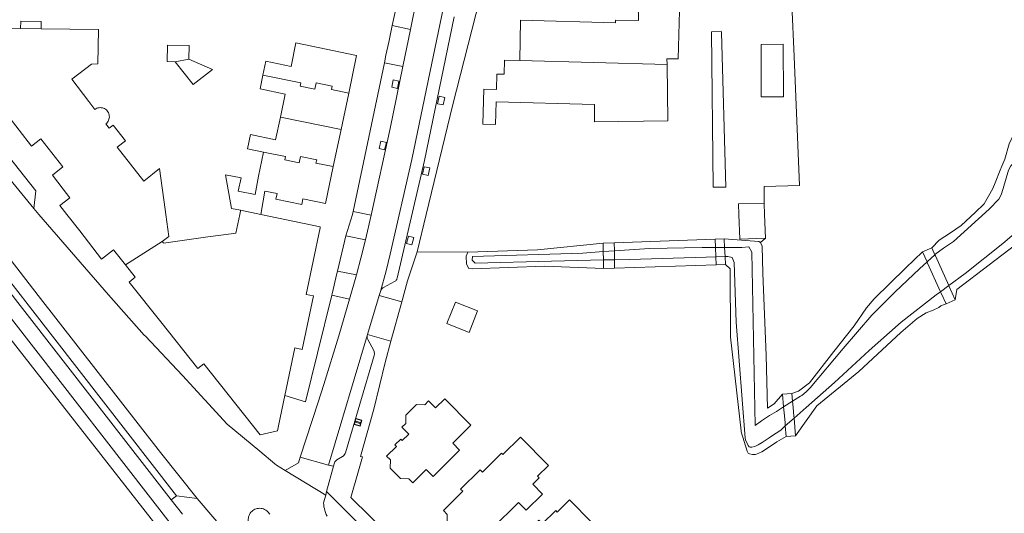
# Model space of a CAD drawing. Header units: metres. Extents: x 89888 to 94270, y 464165 to 468904.
# Tile 103 of 256: x 92177 to 92333, y 465703 to 465781. Entities that reach past the tile are written whole.
import ezdxf

# ---------------------------------------------------------------- set-up
doc = ezdxf.new("R2010")
doc.units = ezdxf.units.M
doc.layers.get('0').update_dxf_attribs({"linetype": 'CONTINUOUS'})
for name, color, linetype, lineweight in [('B_BEBOUWINGSGRENS_0', 251, 'CONTINUOUS', 13), ('B_TUSSENMUUR_0', 251, 'CONTINUOUS', 13), ('G_GRENS_ALGEMEEN_0', 251, 'CONTINUOUS', 13), ('K_KUNSTWERKGRENS_1', 251, 'CONTINUOUS', 13), ('Q_OPLAADPAAL_0', 251, 'CONTINUOUS', 13), ('T_HAAG_LIJN_0', 251, 'CONTINUOUS', 13), ('T_HEK_LIJN_0', 251, 'CONTINUOUS', 13), ('V_WEGGRENS_0', 251, 'CONTINUOUS', 13), ('W_WALBESCHERMING_LIJN_0', 251, 'CONTINUOUS', 13), ('W_WATERGRENS_0', 251, 'CONTINUOUS', 13)]:
    doc.layers.add(name, color=color, linetype=linetype, lineweight=lineweight)

# ---------------------------------------------------------------- blocks, each defined once
blk = doc.blocks.new('Q_OPLAADPAAL')
for points in [[(-0.5, 0.5), (0.5, 0.5), (0.5, -0.5), (-0.5, -0.5)], [(-0.08, 0.33), (0.07, 0.33), (0.07, -0.33), (-0.08, -0.33)]]:
    blk.add_lwpolyline(points, close=True)
blk.add_lwpolyline([(-0.44, 0.46), (0.44, 0.46, -0.414214), (0.46, 0.44), (0.46, -0.44, -0.414214), (0.44, -0.46), (-0.44, -0.46, -0.414214), (-0.46, -0.44), (-0.46, 0.44), (-0.46, 0.44), (-0.46, 0.45), (-0.46, 0.45), (-0.46, 0.45), (-0.46, 0.45), (-0.46, 0.45), (-0.46, 0.45), (-0.46, 0.46), (-0.46, 0.46), (-0.46, 0.46), (-0.45, 0.46), (-0.45, 0.46), (-0.45, 0.46), (-0.45, 0.46), (-0.45, 0.46), (-0.45, 0.46), (-0.44, 0.46), (-0.44, 0.46)], format="xyb")

msp = doc.modelspace()

# ---------------------------------------------------------------- linework, layer by layer
at = {"layer": 'B_BEBOUWINGSGRENS_0'}
for p, q in [((92174.93, 465779.54), (92177.34, 465779.5)), ((92298.17, 465768.64), (92298.14, 465776.98)), ((92215.73, 465772.09), (92216.19, 465774.28)), ((92230.57, 465775.21), (92229.32, 465769.25)), ((92229.32, 465769.25), (92228.11, 465763.47)), ((92228.11, 465763.47), (92226.87, 465757.58)), ((92295.13, 465751.81), (92295.2, 465750)), ((92295.2, 465750), (92295.34, 465746.25)), ((92244.87, 465732.68), (92248.38, 465731.28))]:
    msp.add_line(p, q, dxfattribs=at)
for points in [[(92293.73, 465791.66), (92294.37, 465791.66), (92294.17, 465802.9), (92294.85, 465802.92), (92294.77, 465805.86), (92294.18, 465807.92), (92289.35, 465807.87), (92289.35, 465807.69), (92288.92, 465806.46), (92284.49, 465806.45), (92281.58, 465806.87), (92281.2, 465804.51), (92281.12, 465801.25), (92279.55, 465801.23), (92279.02, 465797.99), (92278.99, 465796.24), (92274.93, 465796.22), (92275.23, 465780.72), (92271.59, 465780.82), (92271.58, 465780.39), (92256.51, 465780.79), (92256.4, 465774.42)], [(92279.74, 465773.79), (92279.72, 465774.69), (92281.52, 465774.65), (92281.83, 465786.15), (92284.12, 465786.09), (92284.18, 465782.34), (92294.57, 465782.21), (92294.53, 465785.81), (92294.78, 465785.8)], [(92177.34, 465779.5), (92177.35, 465780.62), (92180.59, 465780.59), (92180.58, 465779.45)], [(92193.93, 465741.99), (92192.04, 465744.38), (92190.18, 465742.93), (92186.7, 465747.39), (92184.67, 465750), (92183.57, 465751.42), (92185.14, 465752.64), (92184.08, 465754.01), (92182.37, 465756.22), (92184.05, 465757.52), (92180.56, 465761.99), (92179.07, 465760.84), (92173.17, 465768.42), (92172.15, 465767.62), (92170.75, 465769.42), (92169.64, 465771.75), (92169.38, 465773.03), (92169.48, 465779.03)], [(92180.58, 465779.45), (92189.68, 465779.3), (92189.59, 465773.87), (92188.57, 465773.84), (92185.43, 465771.42), (92188.14, 465767.89), (92189.1, 465766.64), (92189.25, 465766.74), (92189.41, 465766.82), (92189.58, 465766.88), (92189.76, 465766.91), (92189.93, 465766.93), (92190.11, 465766.92), (92190.29, 465766.89), (92190.46, 465766.84), (92190.62, 465766.77), (92190.78, 465766.67), (92190.92, 465766.56), (92191.04, 465766.43), (92191.15, 465766.29), (92191.24, 465766.14), (92191.32, 465765.97), (92191.37, 465765.8), (92191.39, 465765.62), (92191.4, 465765.44), (92191.38, 465765.27), (92191.34, 465765.09), (92191.28, 465764.92), (92191.2, 465764.76), (92191.1, 465764.61), (92190.99, 465764.48), (92190.85, 465764.36), (92191.36, 465763.69), (92191.99, 465764.17), (92193.98, 465761.69), (92192.64, 465760.66), (92196.84, 465755.27), (92199.35, 465757.28), (92200.23, 465750.76), (92200.33, 465750), (92200.8, 465746.52), (92199.78, 465745.71)], [(92204.01, 465774.61), (92204.05, 465776.78), (92200.62, 465776.85), (92200.56, 465774.22), (92201.84, 465774.19)], [(92216.19, 465774.28), (92220.18, 465773.45), (92220.96, 465777.22), (92230.57, 465775.21)], [(92298.14, 465776.98), (92294.64, 465776.96), (92294.67, 465768.62), (92298.17, 465768.64)], [(92201.84, 465774.19), (92204.7, 465770.62), (92207.75, 465772.98), (92204.01, 465774.61)], [(92256.4, 465774.42), (92253.99, 465774.47), (92253.93, 465772.23), (92252.79, 465772.26), (92252.72, 465769.8), (92250.72, 465769.85), (92250.57, 465764.33), (92252.59, 465764.28), (92252.69, 465767.87), (92268.25, 465767.45), (92268.26, 465764.7), (92279.87, 465764.84), (92279.74, 465773.79)], [(92218.5, 465765.43), (92219.26, 465769.05), (92215.27, 465769.89), (92215.73, 465772.09)], [(92215.83, 465759.89), (92213.29, 465760.42), (92213.75, 465762.65), (92217.74, 465761.81), (92218.5, 465765.43)], [(92212.19, 465750.67), (92210.73, 465750.95), (92209.8, 465756.3), (92212.27, 465755.82), (92211.82, 465753.7), (92214.48, 465753.14), (92215.03, 465756.07), (92215.83, 465759.89)], [(92226.87, 465757.58), (92225.64, 465751.71), (92222.07, 465752.45), (92221.89, 465751.57), (92217.79, 465752.43), (92217.97, 465753.31), (92216.05, 465753.71), (92215.37, 465750)], [(92295.34, 465746.25), (92291.25, 465746.1), (92291.1, 465750), (92291.04, 465751.66), (92295.13, 465751.81)], [(92199.78, 465745.71), (92199.9, 465745.56), (92200, 465745.44), (92207.02, 465746.42), (92211.1, 465747), (92211.41, 465747.04), (92212.05, 465750), (92212.16, 465750.52), (92212.19, 465750.67)], [(92215.37, 465750), (92224.82, 465748.01), (92224.79, 465747.87), (92222.57, 465737.32), (92223.75, 465737.07), (92221.96, 465728.59), (92220.79, 465728.84), (92219.21, 465721.31)], [(92218.02, 465715.69), (92215.3, 465715.03), (92206.35, 465726.31), (92205.41, 465725.57), (92199.54, 465732.98), (92194.54, 465739.27), (92195.49, 465740.03), (92193.93, 465741.99)], [(92248.38, 465731.28), (92249.74, 465734.7), (92246.23, 465736.1), (92244.87, 465732.68)], [(92219.21, 465721.31), (92218.19, 465716.46), (92218.02, 465715.69)], [(92248.68, 465716.6), (92244.55, 465720.77), (92243.05, 465719.33), (92241.98, 465720.42), (92241.35, 465719.83), (92240.04, 465719.84), (92238.39, 465718.18), (92238.36, 465716.86), (92237.74, 465716.26), (92238.83, 465715.15), (92237.8, 465714.16), (92237.57, 465714.38), (92236.64, 465713.46), (92236.86, 465713.23), (92235.31, 465711.67), (92235.91, 465711.07), (92235.9, 465709.75), (92237.5, 465708.11), (92238.83, 465708.09), (92239.49, 465707.44), (92241.58, 465709.55), (92242.67, 465708.44)], [(92242.67, 465708.44), (92246.87, 465712.61), (92245.8, 465713.73), (92248.68, 465716.6)], [(92251.67, 465700.59), (92252.04, 465700.21), (92256.2, 465704.32), (92257.43, 465703.12), (92260, 465705.63), (92260.02, 465705.65), (92258.48, 465707.23), (92259.5, 465708.25), (92259.24, 465708.51), (92260.98, 465710.19), (92256.53, 465714.7), (92253.75, 465711.94), (92253.53, 465712.16), (92250.49, 465709.15), (92250.13, 465709.51), (92247.03, 465706.44), (92247.38, 465706.1), (92244.32, 465703.06), (92244.91, 465702.44), (92244.91, 465700.67), (92246.75, 465698.78), (92248.54, 465698.75), (92249.16, 465698.13)], [(92267.82, 465701.15), (92264.28, 465704.73), (92262.33, 465702.8), (92262.1, 465703.04), (92259.98, 465700.95), (92259.44, 465701.5), (92256.17, 465698.27), (92256.73, 465697.7), (92252.87, 465693.91), (92253.54, 465693.24), (92253.02, 465692.73), (92255.7, 465690.02), (92256.2, 465690.52), (92256.86, 465689.85), (92258.27, 465691.24), (92259.45, 465690.04)]]:
    msp.add_lwpolyline(points, dxfattribs=at)
at = {"layer": 'B_TUSSENMUUR_0'}
for p, q in [((92177.34, 465779.5), (92180.58, 465779.45)), ((92204.01, 465774.61), (92201.84, 465774.19)), ((92256.4, 465774.42), (92279.74, 465773.79)), ((92218.5, 465765.43), (92228.11, 465763.47)), ((92215.37, 465750), (92212.19, 465750.67)), ((92199.78, 465745.71), (92193.93, 465741.99))]:
    msp.add_line(p, q, dxfattribs=at)
for points in [[(92215.73, 465772.09), (92221.73, 465770.84), (92221.63, 465770.35), (92223.93, 465769.87), (92224.14, 465770.85), (92226.68, 465770.32), (92226.58, 465769.83), (92229.32, 465769.25)], [(92215.83, 465759.89), (92219.29, 465759.17), (92219.19, 465758.68), (92221.49, 465758.2), (92221.69, 465759.17), (92224.24, 465758.64), (92224.13, 465758.15), (92226.87, 465757.58)]]:
    msp.add_lwpolyline(points, dxfattribs=at)
at = {"layer": 'G_GRENS_ALGEMEEN_0'}
for p, q in [((92271.38, 465745.47), (92287.37, 465746.09)), ((92295.34, 465746.25), (92294.57, 465745.57)), ((92240.16, 465744.07), (92248.18, 465744.04)), ((92287.51, 465742), (92271.44, 465741.47))]:
    msp.add_line(p, q, dxfattribs=at)
for points in [[(92321.67, 465744.72), (92322.83, 465745.93), (92324.64, 465747.07), (92326.36, 465748.26), (92328.55, 465750.31), (92329.99, 465751.67), (92331.34, 465754.12), (92331.72, 465755), (92332.52, 465757.01), (92332.8, 465757.65), (92333.25, 465758.78), (92333.94, 465761.21), (92334.44, 465762.21), (92335.91, 465764.04), (92338.92, 465767.51), (92339.88, 465771.55)], [(92348.87, 465753.91), (92345.63, 465754.22), (92341.56, 465750.33), (92337.2, 465746.92), (92330.75, 465741.99), (92325.65, 465738.12), (92325.38, 465736.46)], [(92288.81, 465746.14), (92294.28, 465745.73), (92294.57, 465745.57)], [(92248.18, 465744.04), (92259.22, 465744.4), (92269.6, 465745.44)], [(92294.57, 465745.57), (92294.83, 465744.97), (92294.91, 465740.7)], [(92269.7, 465741.42), (92260.41, 465741.8), (92248.88, 465741.39), (92248.37, 465741.41), (92247.98, 465742.1), (92247.9, 465743.39), (92248.18, 465744.04)], [(92299.52, 465721.63), (92300.57, 465721.96), (92302.31, 465723.29), (92306.15, 465728.25), (92309.39, 465732.32), (92311.32, 465735.21), (92312.54, 465736.6), (92317.57, 465741.51), (92320.22, 465744.06)], [(92298.62, 465714.78), (92297.15, 465713.97), (92295.96, 465713.17), (92294.75, 465712.35), (92294.31, 465712.16), (92293.74, 465711.94), (92293.27, 465711.92), (92292.83, 465712.02), (92292.61, 465712.17), (92292.44, 465712.47), (92291.51, 465715.55), (92291.49, 465715.68), (92289.8, 465730.53), (92289.76, 465741.39), (92288.99, 465742.04)], [(92294.91, 465740.7), (92295.47, 465727.64), (92295.66, 465719.3), (92296.73, 465719.96), (92298.03, 465721.5)], [(92323.94, 465735.81), (92323.12, 465735.51), (92322.79, 465735.22), (92321.88, 465734.81), (92320.79, 465734.38), (92319.38, 465733.48), (92316.78, 465731.26), (92310.13, 465725.12), (92303.48, 465719.65), (92300.1, 465714.91)]]:
    msp.add_lwpolyline(points, dxfattribs=at)
at = {"layer": 'K_KUNSTWERKGRENS_1'}
for p, q in [((92288.81, 465746.14), (92287.37, 465746.09)), ((92287.37, 465746.09), (92287.41, 465744.78)), ((92288.87, 465744.78), (92288.81, 465746.14)), ((92271.38, 465745.47), (92269.6, 465745.44)), ((92269.6, 465745.44), (92269.63, 465744.1)), ((92271.4, 465744.22), (92271.38, 465745.47)), ((92287.41, 465744.78), (92287.46, 465743.28)), ((92288.93, 465743.33), (92288.87, 465744.78)), ((92321.67, 465744.72), (92320.22, 465744.06)), ((92322.17, 465743.61), (92321.67, 465744.72)), ((92269.63, 465744.1), (92269.67, 465742.78)), ((92271.42, 465742.82), (92271.4, 465744.22)), ((92287.46, 465743.28), (92287.51, 465742)), ((92288.99, 465742.04), (92288.93, 465743.33)), ((92320.22, 465744.06), (92320.93, 465742.48)), ((92322.25, 465743.43), (92322.17, 465743.61)), ((92324.37, 465738.72), (92322.25, 465743.43)), ((92269.67, 465742.78), (92269.7, 465741.42)), ((92269.7, 465741.42), (92271.44, 465741.47)), ((92271.44, 465741.47), (92271.42, 465742.82)), ((92287.51, 465742), (92288.99, 465742.04)), ((92323.94, 465735.81), (92325.38, 465736.46)), ((92299.52, 465721.63), (92298.03, 465721.5)), ((92298.03, 465721.5), (92298.21, 465719.48)), ((92299.63, 465720.38), (92299.52, 465721.63)), ((92299.72, 465719.37), (92299.63, 465720.38)), ((92298.47, 465716.47), (92298.62, 465714.78)), ((92300.1, 465714.91), (92299.86, 465717.68)), ((92298.62, 465714.78), (92300.1, 465714.91))]:
    msp.add_line(p, q, dxfattribs=at)
for points in [[(92320.93, 465742.48), (92321.02, 465742.29), (92323.06, 465737.75)], [(92325.38, 465736.46), (92324.44, 465738.56), (92324.37, 465738.72)], [(92323.06, 465737.75), (92323.18, 465737.5), (92323.94, 465735.81)], [(92298.21, 465719.48), (92298.33, 465718.08), (92298.43, 465716.97), (92298.47, 465716.47)], [(92299.86, 465717.68), (92299.83, 465718.04), (92299.72, 465719.37)]]:
    msp.add_lwpolyline(points, dxfattribs=at)
at = {"layer": 'T_HAAG_LIJN_0'}
msp.add_lwpolyline([(92292.59, 465830.49), (92296.96, 465804.82), (92299.14, 465791.58), (92299.88, 465775.03)], dxfattribs=at)
at = {"layer": 'T_HEK_LIJN_0'}
msp.add_lwpolyline([(92299.88, 465775.03), (92300.75, 465754.57), (92295.15, 465754.4), (92295.13, 465751.81)], dxfattribs=at)
at = {"layer": 'V_WEGGRENS_0'}
for p, q in [((92243.61, 465801.73), (92239.08, 465779.33)), ((92239.08, 465779.33), (92236.21, 465779.94)), ((92237.88, 465773.44), (92239.08, 465779.33)), ((92234.97, 465774.05), (92230.03, 465750.48)), ((92234.97, 465774.05), (92237.88, 465773.44)), ((92232.89, 465749.88), (92230.03, 465750.48)), ((92231.96, 465745.97), (92232.89, 465749.88)), ((92228.84, 465746.6), (92227.55, 465741.02)), ((92228.84, 465746.6), (92231.96, 465745.97)), ((92227.55, 465741.02), (92230.57, 465740.41)), ((92229.46, 465736.55), (92230.57, 465740.41)), ((92226.64, 465737.2), (92229.46, 465736.55)), ((92234.12, 465737.14), (92232.29, 465730.94)), ((92234.12, 465737.14), (92234.36, 465737.78)), ((92237.73, 465736.15), (92234.12, 465737.14)), ((92236.01, 465729.91), (92237.73, 465736.15)), ((92226.12, 465710.27), (92232.29, 465730.94)), ((92232.29, 465730.94), (92236.01, 465729.91)), ((92226.12, 465710.27), (92221.63, 465711.51)), ((92226.88, 465710.07), (92226.12, 465710.27)), ((92219.24, 465709.41), (92225.67, 465705.5)), ((92225.82, 465706.05), (92226.88, 465710.07)), ((92225.67, 465705.5), (92225.82, 465706.05)), ((92201.21, 465704.74), (92202.05, 465705.4)), ((92203.01, 465702.5), (92201.21, 465704.74)), ((92202.05, 465705.4), (92205.33, 465704.98)), ((92205.33, 465704.98), (92211.56, 465697.68))]:
    msp.add_line(p, q, dxfattribs=at)
for points in [[(92240.16, 465744.07), (92241.6, 465750), (92245.83, 465767.42), (92250.06, 465784.02), (92249.07, 465784.14), (92250.16, 465789.29), (92250.53, 465789.25), (92253.52, 465806.52), (92259.1, 465836.3), (92265.71, 465872.31)], [(92205.33, 465704.98), (92199.48, 465712.23), (92180.14, 465737.16), (92172.02, 465747.54), (92170.09, 465750), (92151.78, 465773.23), (92142.32, 465784.88), (92130.69, 465798.84), (92115.93, 465815.97), (92114.29, 465814.39)], [(92114.29, 465814.39), (92114.89, 465813.8), (92115.47, 465813.21), (92116.04, 465812.59), (92116.6, 465811.97), (92117.14, 465811.34), (92117.67, 465810.69), (92129.11, 465797.33), (92140.67, 465783.46), (92150.07, 465771.89), (92167.33, 465750), (92170.29, 465746.25), (92178.52, 465735.69), (92202.05, 465705.4)], [(92250.24, 465811.94), (92248.11, 465801.14), (92242.49, 465773.96), (92239.33, 465758.7), (92235.89, 465743.7), (92235.24, 465741.05), (92234.36, 465737.78)], [(92240.84, 465802.3), (92237.13, 465784.31), (92236.21, 465779.94)], [(92143.43, 465798.91), (92151.48, 465789.21), (92159.8, 465778.95), (92179.74, 465753.76), (92179.44, 465750.94)], [(92141.63, 465797.48), (92149.68, 465787.73), (92158.25, 465777.2), (92170.54, 465761.74), (92179.44, 465750.94)], [(92234.36, 465737.78), (92234.39, 465737.91), (92234.45, 465738.03), (92234.52, 465738.14), (92234.6, 465738.25), (92234.7, 465738.34), (92234.81, 465738.41), (92236.59, 465739.34), (92236.69, 465739.4), (92236.78, 465739.48), (92236.85, 465739.57), (92236.92, 465739.68), (92236.96, 465739.78), (92236.99, 465739.9), (92241.33, 465758.54), (92246.04, 465781.3)], [(92236.21, 465779.94), (92235.65, 465777.29), (92235.22, 465775.24), (92234.97, 465774.05)], [(92232.89, 465749.88), (92235.9, 465763.6), (92237.88, 465773.44)], [(92237.27, 465771.13), (92236.38, 465771.32), (92236.15, 465770.15), (92237.04, 465769.96), (92237.27, 465771.13)], [(92244.52, 465768.55), (92243.64, 465768.73), (92243.4, 465767.53), (92244.28, 465767.35), (92244.52, 465768.55)], [(92235.28, 465761.4), (92234.41, 465761.59), (92234.14, 465760.43), (92235.01, 465760.23), (92235.28, 465761.4)], [(92241.27, 465757.57), (92241.01, 465756.39), (92241.89, 465756.18), (92242.14, 465757.36), (92241.27, 465757.57)], [(92179.44, 465750.94), (92180.24, 465750), (92191.27, 465737.23), (92196.92, 465730.87), (92197.1, 465730.69), (92202.96, 465724.46), (92210.08, 465716.76), (92215.21, 465712.47)], [(92165.99, 465750), (92169.37, 465745.71), (92177.64, 465735.08), (92201.21, 465704.74)], [(92230.03, 465750.48), (92229.93, 465750), (92228.84, 465746.6)], [(92238.78, 465746.54), (92238.48, 465745.38), (92239.34, 465745.2), (92239.65, 465746.36), (92238.78, 465746.54)], [(92230.57, 465740.41), (92231.24, 465743.04), (92231.96, 465745.97)], [(92237.73, 465736.15), (92238.65, 465739.47), (92240.16, 465744.07)], [(92227.55, 465741.02), (92227.46, 465740.62), (92226.69, 465737.41), (92226.64, 465737.2)], [(92226.64, 465737.2), (92224.36, 465728.01), (92222.46, 465720.27), (92219.21, 465721.31)], [(92221.63, 465711.51), (92224.47, 465720.21), (92225.35, 465723.05), (92227.74, 465730.76), (92228.6, 465733.66), (92229.46, 465736.55)], [(92173.69, 465732.81), (92199.94, 465699.32)], [(92201.41, 465700.55), (92175.9, 465733.44)], [(92232.29, 465730.94), (92232.25, 465730.81), (92232.23, 465730.67), (92232.24, 465730.54), (92232.26, 465730.4), (92232.29, 465730.27), (92232.35, 465730.15), (92233.27, 465728.41), (92233.33, 465728.29), (92233.37, 465728.15), (92233.39, 465728.01), (92233.39, 465727.87), (92233.37, 465727.74), (92233.36, 465727.62), (92228.79, 465712.22), (92228.73, 465712.07), (92228.66, 465711.93), (92228.56, 465711.8), (92228.45, 465711.69), (92228.32, 465711.6), (92227.44, 465711.08), (92227.32, 465710.98), (92227.21, 465710.88), (92227.12, 465710.75), (92227.05, 465710.61), (92227, 465710.47), (92226.88, 465710.07)], [(92230.78, 465709), (92231.51, 465711.57), (92231.2, 465711.63), (92233.29, 465719.14), (92235.08, 465726.53), (92236.01, 465729.91)], [(92219.24, 465709.41), (92217.88, 465710.23), (92217.6, 465710.46), (92215.21, 465712.47)], [(92221.63, 465711.51), (92221.36, 465710.64), (92219.24, 465709.41)], [(92293.91, 465640.72), (92275.85, 465659.67), (92229.67, 465705.1), (92230.78, 465709)], [(92225.9, 465702.15), (92225.76, 465702.44), (92225.65, 465702.74), (92225.55, 465703.04), (92225.47, 465703.35), (92225.4, 465703.66), (92225.35, 465703.98), (92225.32, 465704.28), (92225.67, 465705.5)], [(92225.82, 465706.05), (92226.38, 465705.49), (92228.22, 465703.64), (92273.8, 465657.92)], [(92213.97, 465702.92), (92213.83, 465702.77), (92213.71, 465702.61), (92213.61, 465702.45), (92213.53, 465702.26), (92213.46, 465702.08), (92213.43, 465701.88), (92213.41, 465701.68), (92213.41, 465701.48), (92213.43, 465701.29), (92213.48, 465701.09), (92213.55, 465700.91), (92213.64, 465700.73), (92213.74, 465700.56), (92213.87, 465700.41), (92214.2, 465700.06)], [(92216.8, 465702.49), (92216.48, 465702.87), (92216.33, 465703.01), (92216.17, 465703.12), (92216, 465703.22), (92215.82, 465703.3), (92215.62, 465703.36), (92215.43, 465703.39), (92215.23, 465703.41), (92215.03, 465703.4), (92214.84, 465703.37), (92214.65, 465703.32), (92214.46, 465703.25), (92214.28, 465703.16), (92214.12, 465703.05), (92213.97, 465702.92)]]:
    msp.add_lwpolyline(points, dxfattribs=at)
at = {"layer": 'W_WALBESCHERMING_LIJN_0'}
msp.add_line((92289.04, 465754.32), (92288.35, 465778.82), dxfattribs=at)
msp.add_lwpolyline([(92288.35, 465778.82), (92288.34, 465779.03), (92286.8, 465778.95), (92287.05, 465754.31), (92289.04, 465754.32)], dxfattribs=at)
at = {"layer": 'W_WATERGRENS_0'}
for p, q in [((92288.87, 465744.78), (92287.41, 465744.78)), ((92271.4, 465744.22), (92269.63, 465744.1)), ((92287.46, 465743.28), (92288.93, 465743.33)), ((92322.17, 465743.61), (92320.93, 465742.48)), ((92269.67, 465742.78), (92271.42, 465742.82)), ((92323.06, 465737.75), (92324.37, 465738.72)), ((92299.63, 465720.38), (92298.21, 465719.48)), ((92298.47, 465716.47), (92299.86, 465717.68))]:
    msp.add_line(p, q, dxfattribs=at)
for points in [[(92342.51, 465766.4), (92341.66, 465765.52), (92338.36, 465762.02), (92334.19, 465757.71), (92333.84, 465757.02), (92332.98, 465754.13), (92332.65, 465753.12), (92332.3, 465752.44), (92330.78, 465750.83), (92325.13, 465745.69), (92323.54, 465744.67), (92322.18, 465743.62), (92322.17, 465743.61)], [(92324.37, 465738.72), (92326.96, 465740.64), (92332.96, 465745.41), (92339.9, 465751.35), (92345.24, 465756.56), (92346.75, 465758.06)], [(92287.41, 465744.78), (92285.3, 465744.78), (92276.96, 465744.59), (92271.4, 465744.22)], [(92298.21, 465719.48), (92297.1, 465718.78), (92295.96, 465718.13), (92294.7, 465717.25), (92293.72, 465716.56), (92293.15, 465744.03), (92292.72, 465744.86), (92291.57, 465744.78), (92288.87, 465744.78)], [(92269.63, 465744.1), (92266.38, 465743.88), (92248.93, 465743.35), (92248.87, 465742.74), (92249.35, 465742.28), (92261.46, 465742.6), (92269.67, 465742.78)], [(92271.42, 465742.82), (92273.8, 465742.87), (92285.92, 465743.24), (92287.46, 465743.28)], [(92288.93, 465743.33), (92289.36, 465743.34), (92290.06, 465743.19), (92290.4, 465742.36), (92290.7, 465732.94), (92292.13, 465714.52), (92292.13, 465714.47), (92292.25, 465714.12), (92292.47, 465713.61), (92292.59, 465713.34), (92292.76, 465713.16), (92292.93, 465713.09), (92293.18, 465713.08), (92293.65, 465713.18), (92294.17, 465713.49), (92294.79, 465713.83), (92295.93, 465714.58), (92296.62, 465715.07), (92297.04, 465715.34), (92297.78, 465715.8), (92298.18, 465716.21), (92298.47, 465716.47)], [(92320.93, 465742.48), (92319.72, 465741.36), (92315.9, 465737.7), (92312.2, 465734.02), (92307.65, 465728.72), (92302.42, 465722.52), (92301.77, 465721.86), (92301.08, 465721.3), (92300.88, 465721.17), (92299.63, 465720.38)], [(92299.86, 465717.68), (92301.79, 465719.37), (92306.25, 465723.34), (92311.76, 465728.4), (92316.85, 465732.91), (92322.4, 465737.26), (92323.06, 465737.75)]]:
    msp.add_lwpolyline(points, dxfattribs=at)

# ---------------------------------------------------------------- block references
at = {"layer": 'Q_OPLAADPAAL_0', "rotation": 73}
msp.add_blockref('Q_OPLAADPAAL', (92230.78, 465717.04), dxfattribs=at)

doc.saveas('drawing.dxf')
